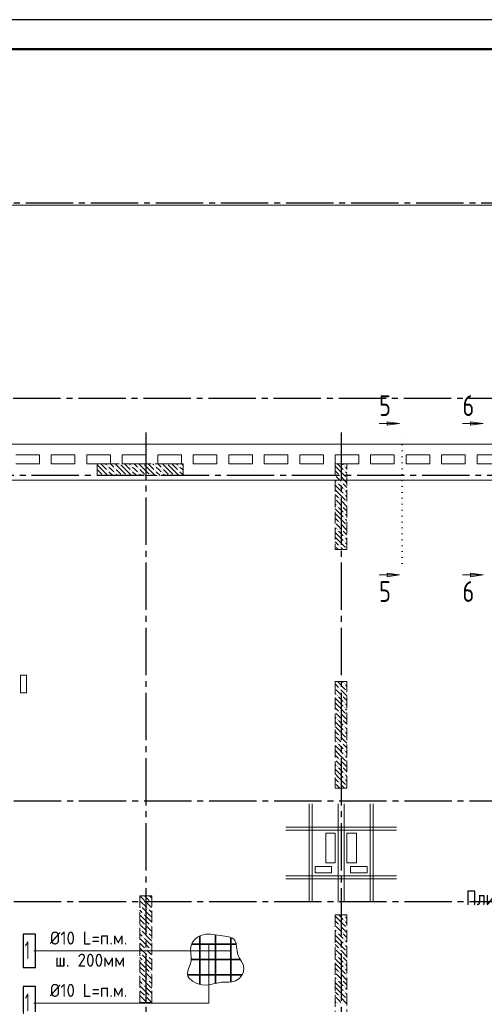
# Model space of a CAD drawing. Header units: millimetres. Extents: x 0 to 61017, y 0 to 42000.
# Tile 13 of 23: x 22808 to 30661, y 25370 to 42000. Entities that reach past the tile are written whole.
import ezdxf

# ---------------------------------------------------------------- set-up
doc = ezdxf.new("R2010")
doc.units = ezdxf.units.MM
for name, pattern in [('______2', [270, 200, -70]), ('______5', [1100, 800, -100, 100, -100]), ('______9', [100, 0, -100])]:
    doc.linetypes.add(name, pattern=pattern)
for name, color, linetype, lineweight in [('Standard', 7, 'Continuous', 25), ('ЖБ Пилон', 180, 'Continuous', 25), ('Обрамление проемов стержнями', 7, 'Continuous', 25), ('Оси', 40, '______5', 18), ('Позиционная метка линия выноска', 7, 'Continuous', 13), ('Позиционная метка номер позиции', 7, 'Continuous', 13), ('Примечания', 7, 'Continuous', 25), ('Узлы символ', 7, 'Continuous', 25)]:
    doc.layers.add(name, color=color, linetype=linetype, lineweight=lineweight)
doc.layers.add('ЖБ Перекрытие верхний уровень', color=7, linetype='Continuous', lineweight=25, true_color=0xe0e0ff)
doc.styles.add('GOST 2.304-81', font='txt')
doc.styles.add('ISOCPEUR', font='txt')

msp = doc.modelspace()

# ---------------------------------------------------------------- hatches: boundary and pattern name
at = {"layer": 'ЖБ Пилон', "linetype": 'Continuous', "lineweight": 18, "transparency": 33554687}
for points in [[(24290, 34463), (24297, 34470), (24303, 34463), (24297, 34457)], [(24410, 34423), (24417, 34430), (24423, 34423), (24417, 34417)], [(24500, 34500), (24497, 34497), (24494, 34500)], [(24690, 34463), (24697, 34470), (24703, 34463), (24697, 34457)], [(24810, 34423), (24817, 34430), (24823, 34423), (24817, 34417)], [(24900, 34500), (24897, 34497), (24894, 34500)], [(25090, 34463), (25097, 34470), (25103, 34463), (25097, 34457)], [(25210, 34423), (25217, 34430), (25223, 34423), (25217, 34417)], [(25300, 34500), (25297, 34497), (25294, 34500)], [(25490, 34463), (25497, 34470), (25503, 34463), (25497, 34457)], [(28290, 34463), (28297, 34470), (28303, 34463), (28297, 34457)], [(24130, 34303), (24137, 34310), (24143, 34303), (24140, 34300), (24134, 34300)], [(24210, 34303), (24217, 34310), (24223, 34303), (24220, 34300), (24214, 34300)], [(24290, 34383), (24297, 34390), (24303, 34383), (24297, 34377)], [(24410, 34343), (24417, 34350), (24423, 34343), (24417, 34337)], [(24530, 34303), (24537, 34310), (24543, 34303), (24540, 34300), (24534, 34300)], [(24610, 34303), (24617, 34310), (24623, 34303), (24620, 34300), (24614, 34300)], [(24690, 34383), (24697, 34390), (24703, 34383), (24697, 34377)], [(24810, 34343), (24817, 34350), (24823, 34343), (24817, 34337)], [(24930, 34303), (24937, 34310), (24943, 34303), (24940, 34300), (24934, 34300)], [(25010, 34303), (25017, 34310), (25023, 34303), (25020, 34300), (25014, 34300)], [(25090, 34383), (25097, 34390), (25103, 34383), (25097, 34377)], [(25210, 34343), (25217, 34350), (25223, 34343), (25217, 34337)], [(25330, 34303), (25337, 34310), (25343, 34303), (25340, 34300), (25334, 34300)], [(25410, 34303), (25417, 34310), (25423, 34303), (25420, 34300), (25414, 34300)], [(25490, 34383), (25497, 34390), (25503, 34383), (25497, 34377)], [(28140, 34307), (28143, 34303), (28140, 34300)], [(28210, 34303), (28217, 34310), (28223, 34303), (28217, 34297)], [(28290, 34383), (28297, 34390), (28303, 34383), (28297, 34377)], [(28330, 34263), (28337, 34270), (28340, 34267), (28340, 34260), (28337, 34257)], [(28170, 34183), (28177, 34190), (28183, 34183), (28177, 34177)], [(28250, 34183), (28257, 34190), (28263, 34183), (28257, 34177)], [(28290, 34063), (28297, 34070), (28303, 34063), (28297, 34057)], [(28290, 33983), (28297, 33990), (28303, 33983), (28297, 33977)], [(28140, 33907), (28143, 33903), (28140, 33900)], [(28170, 33783), (28177, 33790), (28183, 33783), (28177, 33777)], [(28210, 33903), (28217, 33910), (28223, 33903), (28217, 33897)], [(28250, 33783), (28257, 33790), (28263, 33783), (28257, 33777)], [(28330, 33863), (28337, 33870), (28340, 33867), (28340, 33860), (28337, 33857)], [(28290, 33663), (28297, 33670), (28303, 33663), (28297, 33657)], [(28140, 33507), (28143, 33503), (28140, 33500)], [(28210, 33503), (28217, 33510), (28223, 33503), (28217, 33497)], [(28290, 33583), (28297, 33590), (28303, 33583), (28297, 33577)], [(28330, 33463), (28337, 33470), (28340, 33467), (28340, 33460), (28337, 33457)], [(28170, 33383), (28177, 33390), (28183, 33383), (28177, 33377)], [(28250, 33383), (28257, 33390), (28263, 33383), (28257, 33377)], [(28290, 33263), (28297, 33270), (28303, 33263), (28297, 33257)], [(28140, 33107), (28143, 33103), (28140, 33100)], [(28210, 33103), (28217, 33110), (28223, 33103), (28217, 33097)], [(28290, 33183), (28297, 33190), (28303, 33183), (28297, 33177)], [(28330, 33063), (28337, 33070), (28340, 33067), (28340, 33060), (28337, 33057)], [(28290, 30783), (28297, 30790), (28303, 30783), (28297, 30777)], [(28140, 30707), (28143, 30703), (28140, 30700)], [(28210, 30703), (28217, 30710), (28223, 30703), (28217, 30697)], [(28330, 30663), (28337, 30670), (28340, 30667), (28340, 30660), (28337, 30657)], [(28170, 30583), (28177, 30590), (28183, 30583), (28177, 30577)], [(28250, 30583), (28257, 30590), (28263, 30583), (28257, 30577)], [(28290, 30463), (28297, 30470), (28303, 30463), (28297, 30457)], [(28140, 30307), (28143, 30303), (28140, 30300)], [(28210, 30303), (28217, 30310), (28223, 30303), (28217, 30297)], [(28290, 30383), (28297, 30390), (28303, 30383), (28297, 30377)], [(28330, 30263), (28337, 30270), (28340, 30267), (28340, 30260), (28337, 30257)], [(28170, 30183), (28177, 30190), (28183, 30183), (28177, 30177)], [(28250, 30183), (28257, 30190), (28263, 30183), (28257, 30177)], [(28290, 30063), (28297, 30070), (28303, 30063), (28297, 30057)], [(28290, 29983), (28297, 29990), (28303, 29983), (28297, 29977)], [(28140, 29907), (28143, 29903), (28140, 29900)], [(28170, 29783), (28177, 29790), (28183, 29783), (28177, 29777)], [(28210, 29903), (28217, 29910), (28223, 29903), (28217, 29897)], [(28250, 29783), (28257, 29790), (28263, 29783), (28257, 29777)], [(28330, 29863), (28337, 29870), (28340, 29867), (28340, 29860), (28337, 29857)], [(28290, 29663), (28297, 29670), (28303, 29663), (28297, 29657)], [(28140, 29507), (28143, 29503), (28140, 29500)], [(28210, 29503), (28217, 29510), (28223, 29503), (28217, 29497)], [(28290, 29583), (28297, 29590), (28303, 29583), (28297, 29577)], [(28330, 29463), (28337, 29470), (28340, 29467), (28340, 29460), (28337, 29457)], [(28170, 29383), (28177, 29390), (28183, 29383), (28177, 29377)], [(28250, 29383), (28257, 29390), (28263, 29383), (28257, 29377)], [(28290, 29263), (28297, 29270), (28303, 29263), (28297, 29257)], [(28140, 29107), (28143, 29103), (28140, 29100)], [(28210, 29103), (28217, 29110), (28223, 29103), (28217, 29097)], [(28290, 29183), (28297, 29190), (28303, 29183), (28297, 29177)], [(28330, 29063), (28337, 29070), (28340, 29067), (28340, 29060), (28337, 29057)], [(24930, 27103), (24937, 27110), (24943, 27103), (24937, 27097)], [(25010, 27103), (25017, 27110), (25023, 27103), (25017, 27097)], [(24850, 27023), (24857, 27030), (24863, 27023), (24857, 27017)], [(24970, 26983), (24977, 26990), (24983, 26983), (24977, 26977)], [(24890, 26903), (24897, 26910), (24903, 26903), (24897, 26897)], [(28290, 26863), (28297, 26870), (28303, 26863), (28297, 26857)], [(28290, 26783), (28297, 26790), (28303, 26783), (28297, 26777)], [(24850, 26623), (24857, 26630), (24863, 26623), (24857, 26617)], [(24930, 26703), (24937, 26710), (24943, 26703), (24937, 26697)], [(25010, 26703), (25017, 26710), (25023, 26703), (25017, 26697)], [(28140, 26707), (28143, 26703), (28140, 26700)], [(28210, 26703), (28217, 26710), (28223, 26703), (28217, 26697)], [(28330, 26663), (28337, 26670), (28340, 26667), (28340, 26660), (28337, 26657)], [(24890, 26503), (24897, 26510), (24903, 26503), (24897, 26497)], [(24970, 26583), (24977, 26590), (24983, 26583), (24977, 26577)], [(28170, 26583), (28177, 26590), (28183, 26583), (28177, 26577)], [(28250, 26583), (28257, 26590), (28263, 26583), (28257, 26577)], [(28290, 26463), (28297, 26470), (28303, 26463), (28297, 26457)], [(24930, 26303), (24937, 26310), (24943, 26303), (24937, 26297)], [(25010, 26303), (25017, 26310), (25023, 26303), (25017, 26297)], [(28140, 26307), (28143, 26303), (28140, 26300)], [(28210, 26303), (28217, 26310), (28223, 26303), (28217, 26297)], [(28290, 26383), (28297, 26390), (28303, 26383), (28297, 26377)], [(24850, 26223), (24857, 26230), (24863, 26223), (24857, 26217)], [(24890, 26103), (24897, 26110), (24903, 26103), (24897, 26097)], [(24970, 26183), (24977, 26190), (24983, 26183), (24977, 26177)], [(28170, 26183), (28177, 26190), (28183, 26183), (28177, 26177)], [(28250, 26183), (28257, 26190), (28263, 26183), (28257, 26177)], [(28330, 26263), (28337, 26270), (28340, 26267), (28340, 26260), (28337, 26257)], [(28290, 26063), (28297, 26070), (28303, 26063), (28297, 26057)], [(28290, 25983), (28297, 25990), (28303, 25983), (28297, 25977)], [(24850, 25823), (24857, 25830), (24863, 25823), (24857, 25817)], [(24930, 25903), (24937, 25910), (24943, 25903), (24937, 25897)], [(24970, 25783), (24977, 25790), (24983, 25783), (24977, 25777)], [(25010, 25903), (25017, 25910), (25023, 25903), (25017, 25897)], [(28140, 25907), (28143, 25903), (28140, 25900)], [(28170, 25783), (28177, 25790), (28183, 25783), (28177, 25777)], [(28210, 25903), (28217, 25910), (28223, 25903), (28217, 25897)], [(28250, 25783), (28257, 25790), (28263, 25783), (28257, 25777)], [(28330, 25863), (28337, 25870), (28340, 25867), (28340, 25860), (28337, 25857)], [(24890, 25703), (24897, 25710), (24903, 25703), (24897, 25697)], [(28290, 25663), (28297, 25670), (28303, 25663), (28297, 25657)], [(24930, 25503), (24937, 25510), (24943, 25503), (24937, 25497)], [(25010, 25503), (25017, 25510), (25023, 25503), (25017, 25497)], [(28140, 25507), (28143, 25503), (28140, 25500)], [(28210, 25503), (28217, 25510), (28223, 25503), (28217, 25497)], [(28290, 25583), (28297, 25590), (28303, 25583), (28297, 25577)], [(28330, 25463), (28337, 25470), (28340, 25467), (28340, 25460), (28337, 25457)], [(24850, 25423), (24857, 25430), (24863, 25423), (24857, 25417)], [(28170, 25383), (28177, 25390), (28183, 25383), (28177, 25377)], [(28250, 25383), (28257, 25390), (28263, 25383), (28257, 25377)]]:
    msp.add_hatch(color=7, dxfattribs=at).paths.add_polyline_path(points, flags=16)
at = {"layer": 'Узлы символ', "linetype": 'Continuous', "lineweight": 13, "transparency": 33554687}
for points in [[(29020, 35209), (29230, 35179), (29020, 35149)], [(30430, 35209), (30640, 35179), (30430, 35149)], [(29020, 32652), (29230, 32622), (29020, 32592)], [(30430, 32652), (30640, 32622), (30430, 32592)]]:
    msp.add_hatch(color=7, dxfattribs=at).paths.add_polyline_path(points, flags=16)

# ---------------------------------------------------------------- linework, layer by layer
at = {"layer": 'Standard', "color": 7, "linetype": 'Continuous', "lineweight": 13, "transparency": 33554687}
msp.add_lwpolyline([(0, 0), (59400, 0), (59400, 42000), (0, 42000), (0, 0)], close=True, dxfattribs=at)
for points in [[(0, 42000), (0, 0), (59400, 0), (59400, 42000), (0, 42000)], [(59400, 42000), (0, 42000), (0, 0), (59400, 0), (59400, 42000)], [(59400, 42000), (0, 42000), (0, 0), (59400, 0), (59400, 42000)]]:
    msp.add_lwpolyline(points, dxfattribs=at)
at = {"layer": 'Standard', "color": 7, "linetype": 'Continuous', "lineweight": 25, "transparency": 33554687}
for points in [[(0, 42000), (0, 0), (59400, 0), (59400, 42000), (0, 42000)], [(59400, 42000), (0, 42000), (0, 0), (59400, 0), (59400, 42000)]]:
    msp.add_lwpolyline(points, dxfattribs=at)
at = {"layer": 'Standard', "color": 7, "linetype": 'Continuous', "lineweight": 50, "transparency": 33554687}
msp.add_lwpolyline([(2000, 41500), (58900, 41500), (58900, 500), (2000, 500), (2000, 41500)], close=True, dxfattribs=at)
at = {"layer": 'Standard', "color": 254, "linetype": 'Continuous', "lineweight": 18, "true_color": 0xc4c4ff, "transparency": 33554687}
msp.add_lwpolyline([(7029, 19795), (49781, 19795), (49781, 38870), (7029, 38870), (7029, 19795)], dxfattribs=at)
at = {"layer": 'ЖБ Перекрытие верхний уровень', "color": 7, "linetype": 'Continuous', "lineweight": 18, "transparency": 33554687}
for p, q in [((28240, 34830), (22060, 34830)), ((34420, 34830), (28240, 34830)), ((22740, 34650), (23140, 34650)), ((23140, 34650), (23140, 34500)), ((23340, 34650), (23740, 34650)), ((23340, 34500), (23340, 34650)), ((23740, 34650), (23740, 34500)), ((23940, 34500), (23940, 34650)), ((23940, 34650), (24340, 34650)), ((24340, 34650), (24340, 34500)), ((24540, 34650), (24940, 34650)), ((24540, 34500), (24540, 34650)), ((24940, 34650), (24940, 34500)), ((25140, 34500), (25140, 34650)), ((25140, 34650), (25540, 34650)), ((25540, 34650), (25540, 34500)), ((25740, 34650), (26140, 34650)), ((25740, 34500), (25740, 34650)), ((26140, 34650), (26140, 34500)), ((26340, 34500), (26340, 34650)), ((26340, 34650), (26740, 34650)), ((26740, 34650), (26740, 34500)), ((26940, 34500), (26940, 34650)), ((26940, 34650), (27340, 34650)), ((27340, 34650), (27340, 34500)), ((27540, 34650), (27940, 34650)), ((27540, 34500), (27540, 34650)), ((27940, 34650), (27940, 34500)), ((28140, 34500), (28140, 34650)), ((28140, 34650), (28240, 34650)), ((28240, 34650), (28540, 34650)), ((28540, 34650), (28540, 34500)), ((28740, 34500), (28740, 34650)), ((28740, 34650), (29140, 34650)), ((29140, 34650), (29140, 34500)), ((29340, 34500), (29340, 34650)), ((29340, 34650), (29740, 34650)), ((29740, 34650), (29740, 34500)), ((29940, 34650), (30340, 34650)), ((29940, 34500), (29940, 34650)), ((30340, 34650), (30340, 34500)), ((30540, 34500), (30540, 34650)), ((30540, 34650), (30910, 34650)), ((23140, 34500), (22740, 34500)), ((23740, 34500), (23340, 34500)), ((24340, 34500), (23940, 34500)), ((24940, 34500), (24540, 34500)), ((25540, 34500), (25140, 34500)), ((26140, 34500), (25740, 34500)), ((26740, 34500), (26340, 34500)), ((27340, 34500), (26940, 34500)), ((27940, 34500), (27540, 34500)), ((28240, 34500), (28140, 34500)), ((28540, 34500), (28240, 34500)), ((29140, 34500), (28740, 34500)), ((29740, 34500), (29340, 34500)), ((30340, 34500), (29940, 34500)), ((30910, 34500), (30540, 34500)), ((22920, 30930), (22820, 30930)), ((22820, 30930), (22820, 30630)), ((22920, 30630), (22920, 30930)), ((22820, 30630), (22920, 30630)), ((28140, 28260), (27980, 28260)), ((27980, 28260), (27980, 27760)), ((28140, 27760), (28140, 28260)), ((28500, 28260), (28340, 28260)), ((28340, 28260), (28340, 27760)), ((28500, 27760), (28500, 28260)), ((28080, 27700), (27800, 27700)), ((27800, 27700), (27800, 27590)), ((27980, 27760), (28140, 27760)), ((28080, 27590), (28080, 27700)), ((28340, 27760), (28500, 27760)), ((28680, 27700), (28400, 27700)), ((28400, 27700), (28400, 27590)), ((28680, 27590), (28680, 27700)), ((27800, 27590), (28080, 27590)), ((28400, 27590), (28680, 27590))]:
    msp.add_line(p, q, dxfattribs=at)
at = {"layer": 'ЖБ Пилон', "color": 253, "linetype": '______2', "lineweight": 13, "true_color": 0xa0a0a0, "transparency": 33554687}
for p, q in [((25570, 34500), (24120, 34500)), ((24120, 34500), (24120, 34300)), ((25570, 34300), (25570, 34500)), ((28140, 34500), (28140, 33050)), ((28340, 34500), (28140, 34500)), ((28340, 33050), (28340, 34500)), ((24120, 34300), (25570, 34300)), ((28140, 33050), (28340, 33050)), ((28140, 30820), (28140, 29020)), ((28340, 30820), (28140, 30820)), ((28340, 29020), (28340, 30820)), ((28140, 29020), (28340, 29020)), ((24840, 27200), (24840, 25400)), ((25040, 27200), (24840, 27200)), ((25040, 25400), (25040, 27200)), ((28140, 26880), (28140, 25080)), ((28340, 26880), (28140, 26880)), ((28340, 25080), (28340, 26880)), ((24840, 25400), (25040, 25400))]:
    msp.add_line(p, q, dxfattribs=at)
at = {"layer": 'ЖБ Пилон', "color": 9, "linetype": 'Continuous', "lineweight": 18, "true_color": 0xc7c7c7, "transparency": 33554687}
for p, q in [((24120, 34480), (24197, 34403)), ((24197, 34483), (24180, 34500)), ((24197, 34483), (24277, 34403)), ((24260, 34500), (24277, 34483)), ((24357, 34403), (24317, 34443)), ((24340, 34500), (24397, 34443)), ((24517, 34403), (24420, 34500)), ((24517, 34483), (24597, 34403)), ((24597, 34483), (24580, 34500)), ((24597, 34483), (24677, 34403)), ((24660, 34500), (24677, 34483)), ((24757, 34403), (24717, 34443)), ((24740, 34500), (24797, 34443)), ((24917, 34403), (24820, 34500)), ((24917, 34483), (24997, 34403)), ((24997, 34483), (24980, 34500)), ((24997, 34483), (25077, 34403)), ((25060, 34500), (25077, 34483)), ((25157, 34403), (25117, 34443)), ((25140, 34500), (25197, 34443)), ((25317, 34403), (25220, 34500)), ((25317, 34483), (25397, 34403)), ((25397, 34483), (25380, 34500)), ((25397, 34483), (25477, 34403)), ((25460, 34500), (25477, 34483)), ((25557, 34403), (25517, 34443)), ((25540, 34500), (25570, 34470)), ((28140, 34460), (28197, 34403)), ((28197, 34483), (28180, 34500)), ((28197, 34483), (28277, 34403)), ((28260, 34500), (28277, 34483)), ((28340, 34420), (28317, 34443)), ((24120, 34400), (24197, 34323)), ((24197, 34403), (24300, 34300)), ((24317, 34363), (24380, 34300)), ((24397, 34363), (24357, 34403)), ((24437, 34403), (24517, 34323)), ((24437, 34323), (24460, 34300)), ((24517, 34403), (24597, 34323)), ((24597, 34403), (24700, 34300)), ((24717, 34363), (24780, 34300)), ((24797, 34363), (24757, 34403)), ((24837, 34403), (24917, 34323)), ((24837, 34323), (24860, 34300)), ((24917, 34403), (24997, 34323)), ((24997, 34403), (25100, 34300)), ((25117, 34363), (25180, 34300)), ((25197, 34363), (25157, 34403)), ((25237, 34403), (25317, 34323)), ((25237, 34323), (25260, 34300)), ((25317, 34403), (25397, 34323)), ((25397, 34403), (25500, 34300)), ((25517, 34363), (25570, 34310)), ((25570, 34390), (25557, 34403)), ((28140, 34380), (28197, 34323)), ((28197, 34243), (28157, 34283)), ((28197, 34403), (28317, 34283)), ((28237, 34283), (28340, 34180)), ((28317, 34363), (28340, 34340)), ((28140, 34220), (28157, 34203)), ((28197, 34083), (28140, 34140)), ((28237, 34203), (28197, 34243)), ((28197, 34163), (28277, 34083)), ((28277, 34163), (28340, 34100)), ((28140, 34060), (28197, 34003)), ((28140, 33980), (28197, 33923)), ((28197, 34083), (28277, 34003)), ((28197, 34003), (28317, 33883)), ((28340, 34020), (28317, 34043)), ((28317, 33963), (28340, 33940)), ((28140, 33820), (28157, 33803)), ((28197, 33843), (28157, 33883)), ((28237, 33803), (28197, 33843)), ((28197, 33763), (28277, 33683)), ((28237, 33883), (28340, 33780)), ((28277, 33763), (28340, 33700)), ((28197, 33683), (28140, 33740)), ((28140, 33660), (28197, 33603)), ((28197, 33683), (28277, 33603)), ((28197, 33603), (28317, 33483)), ((28340, 33620), (28317, 33643)), ((28140, 33580), (28197, 33523)), ((28197, 33443), (28157, 33483)), ((28237, 33403), (28197, 33443)), ((28237, 33483), (28340, 33380)), ((28317, 33563), (28340, 33540)), ((28140, 33420), (28157, 33403)), ((28197, 33283), (28140, 33340)), ((28197, 33363), (28277, 33283)), ((28197, 33283), (28277, 33203)), ((28277, 33363), (28340, 33300)), ((28140, 33260), (28197, 33203)), ((28140, 33180), (28197, 33123)), ((28197, 33203), (28317, 33083)), ((28340, 33220), (28317, 33243)), ((28317, 33163), (28340, 33140)), ((28190, 33050), (28157, 33083)), ((28237, 33083), (28270, 33050)), ((28140, 30780), (28197, 30723)), ((28180, 30820), (28197, 30803)), ((28197, 30803), (28317, 30683)), ((28260, 30820), (28277, 30803)), ((28140, 30620), (28157, 30603)), ((28197, 30643), (28157, 30683)), ((28237, 30603), (28197, 30643)), ((28237, 30683), (28340, 30580)), ((28317, 30763), (28340, 30740)), ((28197, 30483), (28140, 30540)), ((28140, 30460), (28197, 30403)), ((28197, 30563), (28277, 30483)), ((28197, 30483), (28277, 30403)), ((28277, 30563), (28340, 30500)), ((28340, 30420), (28317, 30443)), ((28140, 30380), (28197, 30323)), ((28197, 30243), (28157, 30283)), ((28197, 30403), (28317, 30283)), ((28237, 30283), (28340, 30180)), ((28317, 30363), (28340, 30340)), ((28140, 30220), (28157, 30203)), ((28197, 30083), (28140, 30140)), ((28237, 30203), (28197, 30243)), ((28197, 30163), (28277, 30083)), ((28277, 30163), (28340, 30100)), ((28140, 30060), (28197, 30003)), ((28140, 29980), (28197, 29923)), ((28197, 30083), (28277, 30003)), ((28197, 30003), (28317, 29883)), ((28340, 30020), (28317, 30043)), ((28317, 29963), (28340, 29940)), ((28140, 29820), (28157, 29803)), ((28197, 29843), (28157, 29883)), ((28237, 29803), (28197, 29843)), ((28237, 29883), (28340, 29780)), ((28197, 29683), (28140, 29740)), ((28140, 29660), (28197, 29603)), ((28197, 29763), (28277, 29683)), ((28197, 29683), (28277, 29603)), ((28197, 29603), (28317, 29483)), ((28277, 29763), (28340, 29700)), ((28340, 29620), (28317, 29643)), ((28140, 29580), (28197, 29523)), ((28197, 29443), (28157, 29483)), ((28237, 29403), (28197, 29443)), ((28237, 29483), (28340, 29380)), ((28317, 29563), (28340, 29540)), ((28140, 29420), (28157, 29403)), ((28197, 29283), (28140, 29340)), ((28197, 29363), (28277, 29283)), ((28197, 29283), (28277, 29203)), ((28277, 29363), (28340, 29300)), ((28140, 29260), (28197, 29203)), ((28140, 29180), (28197, 29123)), ((28197, 29203), (28317, 29083)), ((28340, 29220), (28317, 29243)), ((28317, 29163), (28340, 29140)), ((28140, 29020), (28140, 29020)), ((28197, 29043), (28157, 29083)), ((28220, 29020), (28197, 29043)), ((28237, 29083), (28300, 29020)), ((24840, 27200), (24917, 27123)), ((24840, 27120), (24957, 27003)), ((24920, 27200), (24997, 27123)), ((25000, 27200), (25040, 27160)), ((24840, 26960), (24877, 26923)), ((24997, 26883), (24877, 27003)), ((24997, 27043), (24957, 27083)), ((25037, 27003), (24997, 27043)), ((24997, 26963), (25040, 26920)), ((25037, 27083), (25040, 27080)), ((24917, 26803), (24840, 26880)), ((24840, 26800), (24917, 26723)), ((24917, 26883), (24997, 26803)), ((24917, 26803), (24997, 26723)), ((24997, 26883), (25040, 26840)), ((24997, 26803), (25040, 26760)), ((28140, 26860), (28197, 26803)), ((28140, 26780), (28197, 26723)), ((28197, 26803), (28317, 26683)), ((28200, 26880), (28277, 26803)), ((28340, 26820), (28317, 26843)), ((24840, 26720), (24957, 26603)), ((24997, 26643), (24957, 26683)), ((25037, 26603), (24997, 26643)), ((25037, 26683), (25040, 26680)), ((28140, 26620), (28157, 26603)), ((28197, 26643), (28157, 26683)), ((28237, 26603), (28197, 26643)), ((28237, 26683), (28340, 26580)), ((28317, 26763), (28340, 26740)), ((24840, 26560), (24877, 26523)), ((24917, 26403), (24840, 26480)), ((24997, 26483), (24877, 26603)), ((24917, 26483), (24997, 26403)), ((24997, 26563), (25040, 26520)), ((24997, 26483), (25040, 26440)), ((28197, 26483), (28140, 26540)), ((28140, 26460), (28197, 26403)), ((28197, 26563), (28277, 26483)), ((28197, 26483), (28277, 26403)), ((28277, 26563), (28340, 26500)), ((28340, 26420), (28317, 26443)), ((24840, 26400), (24917, 26323)), ((24840, 26320), (24957, 26203)), ((24917, 26403), (24997, 26323)), ((24997, 26243), (24957, 26283)), ((24997, 26403), (25040, 26360)), ((25037, 26283), (25040, 26280)), ((28140, 26380), (28197, 26323)), ((28197, 26243), (28157, 26283)), ((28197, 26403), (28317, 26283)), ((28237, 26283), (28340, 26180)), ((28317, 26363), (28340, 26340)), ((24840, 26160), (24877, 26123)), ((24997, 26083), (24877, 26203)), ((25037, 26203), (24997, 26243)), ((24997, 26163), (25040, 26120)), ((28140, 26220), (28157, 26203)), ((28197, 26083), (28140, 26140)), ((28237, 26203), (28197, 26243)), ((28197, 26163), (28277, 26083)), ((28277, 26163), (28340, 26100)), ((24917, 26003), (24840, 26080)), ((24840, 26000), (24917, 25923)), ((24917, 26083), (24997, 26003)), ((24917, 26003), (24997, 25923)), ((24997, 26083), (25040, 26040)), ((24997, 26003), (25040, 25960)), ((28140, 26060), (28197, 26003)), ((28140, 25980), (28197, 25923)), ((28197, 26083), (28277, 26003)), ((28197, 26003), (28317, 25883)), ((28340, 26020), (28317, 26043)), ((28317, 25963), (28340, 25940)), ((24840, 25920), (24957, 25803)), ((24997, 25683), (24877, 25803)), ((24997, 25843), (24957, 25883)), ((25037, 25803), (24997, 25843)), ((25037, 25883), (25040, 25880)), ((28140, 25820), (28157, 25803)), ((28197, 25843), (28157, 25883)), ((28237, 25803), (28197, 25843)), ((28237, 25883), (28340, 25780)), ((24840, 25760), (24877, 25723)), ((24917, 25603), (24840, 25680)), ((24917, 25683), (24997, 25603)), ((24997, 25763), (25040, 25720)), ((24997, 25683), (25040, 25640)), ((28197, 25683), (28140, 25740)), ((28140, 25660), (28197, 25603)), ((28197, 25763), (28277, 25683)), ((28197, 25683), (28277, 25603)), ((28277, 25763), (28340, 25700)), ((28340, 25620), (28317, 25643)), ((24840, 25600), (24917, 25523)), ((24840, 25520), (24957, 25403)), ((24917, 25603), (24997, 25523)), ((24997, 25443), (24957, 25483)), ((24997, 25603), (25040, 25560)), ((25037, 25483), (25040, 25480)), ((28140, 25580), (28197, 25523)), ((28197, 25443), (28157, 25483)), ((28197, 25603), (28317, 25483)), ((28237, 25483), (28340, 25380)), ((28317, 25563), (28340, 25540)), ((24880, 25400), (24877, 25403)), ((25037, 25403), (24997, 25443)), ((28140, 25420), (28157, 25403)), ((28237, 25403), (28197, 25443))]:
    msp.add_line(p, q, dxfattribs=at)
at = {"layer": 'Обрамление проемов стержнями', "color": 7, "linetype": 'Continuous', "lineweight": 18, "transparency": 33554687}
for p, q in [((27700, 27095), (27700, 28755)), ((27750, 27095), (27750, 28755)), ((28190, 27095), (28190, 28755)), ((28290, 27095), (28290, 28755)), ((28730, 27095), (28730, 28755)), ((28780, 27095), (28780, 28755)), ((27305, 28360), (29175, 28360)), ((27305, 28310), (29175, 28310)), ((27305, 27540), (29175, 27540)), ((27305, 27490), (29175, 27490))]:
    msp.add_line(p, q, dxfattribs=at)
at = {"layer": 'Оси', "color": 8, "linetype": '______5', "lineweight": -3, "transparency": 33554687}
for p, q in [((43510, 38900), (4600, 38900)), ((43300, 35600), (4600, 35600)), ((24940, 35030), (24940, 16970)), ((28240, 35030), (28240, 16970)), ((50210, 34300), (4600, 34300)), ((50210, 34300), (4600, 34300)), ((49910, 28800), (4600, 28800)), ((49910, 27100), (4600, 27100))]:
    msp.add_line(p, q, dxfattribs=at)
at = {"layer": 'Позиционная метка линия выноска', "color": 251, "linetype": 'Continuous', "lineweight": 13, "true_color": 0x494949, "transparency": 33554687}
msp.add_lwpolyline([(49330, 34220), (7380, 34220), (7380, 28540), (7980, 28540), (7980, 26940), (7380, 26940), (7380, 21450)], dxfattribs=at)
at = {"layer": 'Позиционная метка номер позиции', "color": 7, "linetype": 'Continuous', "lineweight": 35, "transparency": 33554687}
for p, q in [((25855, 26525), (25855, 25702)), ((26116, 26546), (26116, 25723)), ((26376, 26498), (26376, 25745)), ((25712, 26388), (26467, 26388)), ((25707, 26128), (26536, 26128)), ((25645, 25867), (26567, 25867))]:
    msp.add_line(p, q, dxfattribs=at)
at = {"layer": 'Позиционная метка номер позиции', "color": 7, "linetype": 'Continuous', "lineweight": 13, "transparency": 33554687}
msp.add_line((23044, 26274), (26376, 26274), dxfattribs=at)
at = {"layer": 'Позиционная метка номер позиции', "color": 7, "linetype": 'Continuous', "lineweight": 25, "transparency": 33554687}
for points in [[(22864, 25994), (23074, 25994), (23074, 26554), (22864, 26554), (22864, 25994)], [(22864, 25111), (23074, 25111), (23074, 25671), (22864, 25671), (22864, 25111)]]:
    msp.add_lwpolyline(points, dxfattribs=at)
at = {"layer": 'Позиционная метка номер позиции', "color": 7, "linetype": '______2', "lineweight": 13, "transparency": 33554687}
msp.add_lwpolyline([(26198, 26531), (26114, 26546), (26031, 26555), (25949, 26552), (25870, 26531), (25815, 26503), (25767, 26464), (25728, 26417), (25704, 26365), (25696, 26302), (25701, 26235), (25708, 26167), (25704, 26099), (25687, 26042), (25665, 25987), (25647, 25933), (25642, 25882), (25651, 25848), (25669, 25817), (25726, 25761), (25802, 25719), (25885, 25696), (25973, 25694), (26056, 25709), (26138, 25728), (26221, 25742), (26281, 25743), (26340, 25743), (26399, 25747), (26455, 25764), (26513, 25802), (26560, 25856), (26591, 25919), (26599, 25983), (26585, 26040), (26557, 26094), (26524, 26149), (26497, 26208), (26482, 26272), (26475, 26338), (26465, 26399), (26444, 26449), (26425, 26469), (26402, 26486), (26343, 26508), (26274, 26522), (26198, 26531)], dxfattribs=at)
at = {"layer": 'Позиционная метка номер позиции', "color": 7, "linetype": 'Continuous', "lineweight": 13, "transparency": 33554687}
msp.add_lwpolyline([(23044, 25391), (26004, 25391), (26004, 26388)], dxfattribs=at)
at = {"layer": 'Узлы символ', "color": 7, "linetype": 'Continuous', "lineweight": 13, "transparency": 33554687}
for p, q in [((29230, 35179), (28883, 35179)), ((29020, 35179), (29005, 35179)), ((29020, 35149), (29020, 35209)), ((29020, 35209), (29230, 35179)), ((29230, 35179), (29020, 35149)), ((29230, 35179), (29230, 35179)), ((29230, 35179), (29230, 35179)), ((29230, 35179), (29230, 35179)), ((30640, 35179), (30293, 35179)), ((30430, 35179), (30415, 35179)), ((30430, 35149), (30430, 35209)), ((30430, 35209), (30640, 35179)), ((30640, 35179), (30430, 35149)), ((30640, 35179), (30640, 35179)), ((30640, 35179), (30640, 35179)), ((30640, 35179), (30640, 35179)), ((29230, 32622), (28883, 32622)), ((29020, 32622), (29005, 32622)), ((29020, 32592), (29020, 32652)), ((29020, 32652), (29230, 32622)), ((29230, 32622), (29020, 32592)), ((29230, 32622), (29230, 32622)), ((29230, 32622), (29230, 32622)), ((29230, 32622), (29230, 32622)), ((30640, 32622), (30293, 32622)), ((30430, 32622), (30415, 32622)), ((30430, 32592), (30430, 32652)), ((30430, 32652), (30640, 32622)), ((30640, 32622), (30430, 32592)), ((30640, 32622), (30640, 32622)), ((30640, 32622), (30640, 32622)), ((30640, 32622), (30640, 32622))]:
    msp.add_line(p, q, dxfattribs=at)
at = {"layer": 'Узлы символ', "color": 7, "linetype": '______9', "lineweight": 13, "transparency": 33554687}
msp.add_line((29272, 32815), (29272, 34956), dxfattribs=at)

# ---------------------------------------------------------------- texts
at = {"layer": 'Позиционная метка номер позиции', "color": 7, "linetype": 'Continuous', "lineweight": 25, "transparency": 33554687, "attachment_point": 7, "style": 'ISOCPEUR'}
for s, insert, char_height, width in [('\\W0.94;Ø10 L=п.м.', (23317, 26379), 220, 1488.69), ('\\W0.56;1', (22894, 26134), 300, 233.33), ('\\W0.96;ш. 200мм', (23405, 26005), 220, 1315.47), ('\\W0.94;Ø10 L=п.м.', (23317, 25495), 220, 1488.69), ('\\W0.56;1', (22894, 25251), 300, 233.33)]:
    msp.add_mtext(s, dxfattribs=dict(at, insert=insert, char_height=char_height, width=width))
at = {"layer": 'Примечания', "color": 251, "linetype": 'Continuous', "lineweight": 25, "true_color": 0x656565, "transparency": 33554687, "insert": (30352, 26975), "char_height": 250, "width": 2505.59, "attachment_point": 7, "style": 'GOST 2.304-81'}
msp.add_mtext('Плита\\~перекрытия', dxfattribs=at)
at = {"layer": 'Узлы символ', "color": 7, "linetype": 'Continuous', "lineweight": 35, "transparency": 33554687, "char_height": 350, "width": 380.81, "attachment_point": 7, "style": 'ISOCPEUR'}
for s, insert in [('\\W0.78;5', (28883, 35307)), ('\\W0.78;6', (30293, 35307)), ('\\W0.78;5', (28883, 32167)), ('\\W0.78;6', (30293, 32167))]:
    msp.add_mtext(s, dxfattribs=dict(at, insert=insert))

doc.saveas('drawing.dxf')
